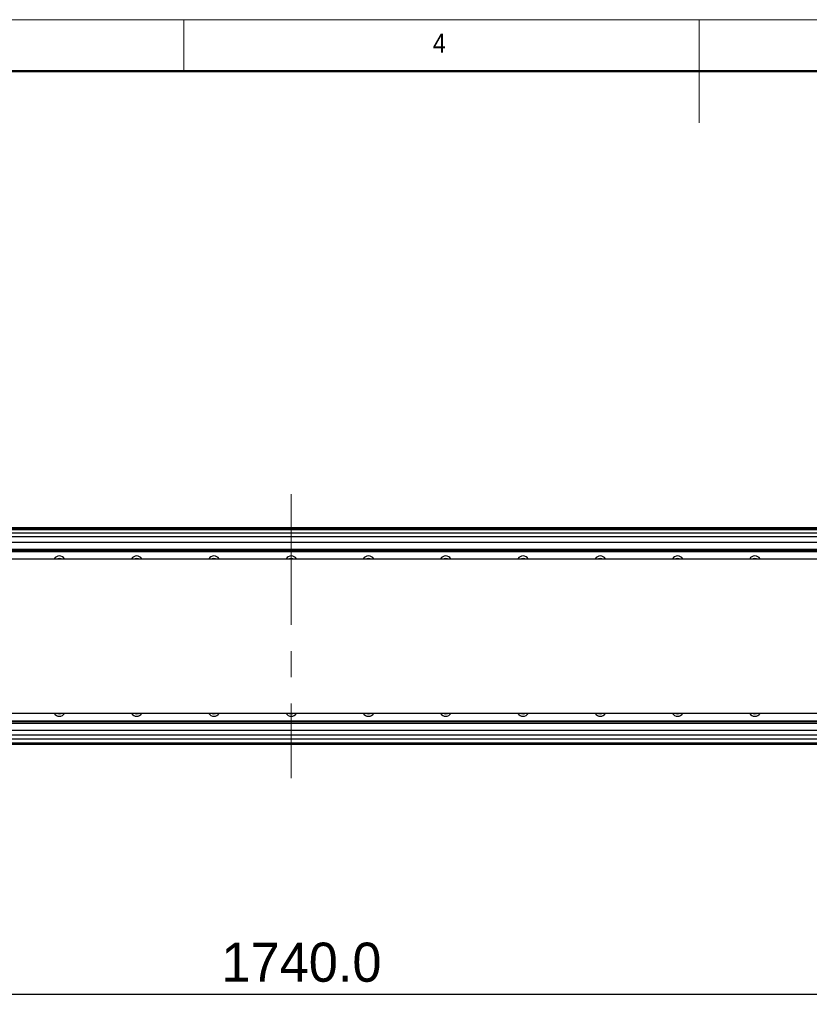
# Model space of a CAD drawing. Header units: millimetres. Extents: x 40 to 3320, y 40 to 2336.
# Tile 9 of 13: x 1153 to 1766, y 1572 to 2336. Entities that reach past the tile are written whole.
import ezdxf

# ---------------------------------------------------------------- set-up
doc = ezdxf.new("R2010")
doc.units = ezdxf.units.MM
doc.header["$LTSCALE"] = 8
doc.linetypes.add('CENTERX2', pattern=[20.32, 12.7, -2.54, 2.54, -2.54])
doc.layers.add('DIMNS', color=7, linetype='Continuous')
doc.styles.add('SLDTEXTSTYLE0', font='Gothic.ttf', dxfattribs={"width": 0.913})
doc.styles.add('SLDTEXTSTYLE7', font='txt')
doc.dimstyles.new('SLDDIMSTYLE0', dxfattribs={"dimtxt": 30.4, "dimasz": 16, "dimexe": 0, "dimexo": 0.0625, "dimgap": 7.6, "dimtad": 2, "dimdec": 1, "dimrnd": 1e-09, "dimzin": 4, "dimdsep": 46, "dimtxsty": 'SLDTEXTSTYLE7', "dimsah": 1, "dimcen": 0.09, "dimadec": 0, "dimazin": 1, "dimtfac": 1, "dimtdec": 1, "dimtmove": 0, "dimatfit": 0, "dimfxl": 0, "dimfrac": 2, "dimtolj": 1, "dimtzin": 12, "dimarcsym": 0})
doc.dimstyles.new('SLDDIMSTYLE2', dxfattribs={"dimtxt": 30.4, "dimasz": 16, "dimexe": 0, "dimexo": 0.0625, "dimgap": 7.6, "dimtad": 2, "dimdec": 1, "dimrnd": 1e-09, "dimzin": 4, "dimdsep": 46, "dimtxsty": 'SLDTEXTSTYLE7', "dimsah": 1, "dimcen": 0.09, "dimadec": 0, "dimazin": 1, "dimtfac": 1, "dimtdec": 1, "dimtofl": 0, "dimtmove": 0, "dimatfit": 3, "dimfxl": 0, "dimfrac": 2, "dimtolj": 1, "dimtzin": 12, "dimarcsym": 0})

# ---------------------------------------------------------------- blocks, each defined once
blk = doc.blocks.new('_D_3')
at = {"layer": 'DIMNS'}
for p, q in [((2491.81, 1930.51), (2491.81, 1962.51)), ((586.04, 1930.51), (2499.81, 1930.51)), ((2491.81, 1784.51), (2491.81, 1930.51)), ((586.04, 1784.51), (2499.81, 1784.51)), ((2491.81, 1784.51), (2491.81, 1752.51))]:
    blk.add_line(p, q, dxfattribs=at)
for points in [[(2491.81, 1930.51), (2494.21, 1946.51), (2489.41, 1946.51)], [(2491.81, 1784.51), (2489.41, 1768.51), (2494.21, 1768.51)]]:
    blk.add_solid(points, dxfattribs=at)
at = {"layer": 'DIMNS', "insert": (2451.92, 1824.16), "char_height": 30.4, "attachment_point": 1, "rotation": 90, "style": 'SLDTEXTSTYLE7'}
blk.add_mtext('146.0', dxfattribs=at)
blk = doc.blocks.new('_D_5')
at = {"layer": 'DIMNS'}
for p, q in [((493.38, 1716.35), (493.38, 1571.71)), ((2233.38, 1716.35), (2233.38, 1571.71)), ((493.38, 1579.71), (2233.38, 1579.71))]:
    blk.add_line(p, q, dxfattribs=at)
for points in [[(493.38, 1579.71), (509.38, 1577.31), (509.38, 1582.11)], [(2233.38, 1579.71), (2217.38, 1582.11), (2217.38, 1577.31)]]:
    blk.add_solid(points, dxfattribs=at)
at = {"layer": 'DIMNS', "insert": (1309.17, 1619.6), "char_height": 30.4, "attachment_point": 1, "style": 'SLDTEXTSTYLE7'}
blk.add_mtext('1740.0', dxfattribs=at)

msp = doc.modelspace()

# ---------------------------------------------------------------- linework, layer by layer
at = {"color": 7, "linetype": 'Continuous', "lineweight": 18}
for p, q in [((3320, 2336), (40, 2336)), ((1280, 2296), (1280, 2336)), ((1680, 2336), (1680, 2256)), ((80, 2296), (3280, 2296))]:
    msp.add_line(p, q, dxfattribs=at)
at = {"color": 7, "linetype": 'Continuous', "lineweight": 50}
msp.add_line((3280, 2296), (80, 2296), dxfattribs=at)
at = {"color": 7, "linetype": 'Continuous', "lineweight": 25}
for p, q in [((2163.38, 1941.51), (563.38, 1941.51)), ((563.38, 1941.31), (2163.38, 1941.31)), ((563.38, 1941.11), (2163.38, 1941.11)), ((2163.38, 1941.01), (563.38, 1941.01)), ((2163.38, 1940.01), (563.38, 1940.01)), ((2138.38, 1937.52), (588.38, 1937.52)), ((595.18, 1923.32), (2138.38, 1923.32)), ((595.21, 1923.62), (2138.38, 1923.62)), ((595.32, 1924.71), (2138.38, 1924.71)), ((595.36, 1925.01), (2138.38, 1925.01)), ((376.38, 1917.51), (2350.38, 1917.51)), ((2350.38, 1797.51), (376.38, 1797.51)), ((588.38, 1791.71), (2131.58, 1791.71)), ((588.38, 1791.4), (2131.55, 1791.4)), ((588.38, 1790.32), (2131.44, 1790.32)), ((588.38, 1790.01), (2131.41, 1790.01)), ((2138.38, 1777.51), (588.38, 1777.51)), ((2136.38, 1773.51), (595.38, 1773.51))]:
    msp.add_line(p, q, dxfattribs=at)
at = {"color": 8, "linetype": 'Continuous', "lineweight": 25}
for p, q in [((2138.38, 1934.52), (588.38, 1934.52)), ((2138.38, 1780.51), (588.38, 1780.51)), ((2136.38, 1774.51), (595.38, 1774.51))]:
    msp.add_line(p, q, dxfattribs=at)
at = {"color": 7, "linetype": 'Continuous', "lineweight": 25, "flags": 128}
for points in [[(1181.72, 1917.51), (1182.35, 1917.83), (1183.38, 1918.01)], [(1183.38, 1918.01), (1184.41, 1917.83), (1185.04, 1917.51)], [(1241.72, 1917.51), (1242.35, 1917.83), (1243.38, 1918.01)], [(1243.38, 1918.01), (1244.41, 1917.83), (1245.04, 1917.51)], [(1301.72, 1917.51), (1302.35, 1917.83), (1303.38, 1918.01)], [(1303.38, 1918.01), (1304.41, 1917.83), (1305.04, 1917.51)], [(1361.72, 1917.51), (1362.35, 1917.83), (1363.38, 1918.01)], [(1363.38, 1918.01), (1364.41, 1917.83), (1365.04, 1917.51)], [(1421.72, 1917.51), (1422.35, 1917.83), (1423.38, 1918.01)], [(1423.38, 1918.01), (1424.41, 1917.83), (1425.04, 1917.51)], [(1481.72, 1917.51), (1482.35, 1917.83), (1483.38, 1918.01)], [(1483.38, 1918.01), (1484.41, 1917.83), (1485.04, 1917.51)], [(1541.72, 1917.51), (1542.35, 1917.83), (1543.38, 1918.01)], [(1543.38, 1918.01), (1544.41, 1917.83), (1545.04, 1917.51)], [(1601.72, 1917.51), (1602.35, 1917.83), (1603.38, 1918.01)], [(1603.38, 1918.01), (1604.41, 1917.83), (1605.04, 1917.51)], [(1661.72, 1917.51), (1662.35, 1917.83), (1663.38, 1918.01)], [(1663.38, 1918.01), (1664.41, 1917.83), (1665.04, 1917.51)], [(1721.72, 1917.51), (1722.35, 1917.83), (1723.38, 1918.01)], [(1723.38, 1918.01), (1724.41, 1917.83), (1725.04, 1917.51)], [(1183.38, 1797.01), (1182.35, 1797.19), (1181.72, 1797.51)], [(1185.04, 1797.51), (1184.41, 1797.19), (1183.38, 1797.01)], [(1243.38, 1797.01), (1242.35, 1797.19), (1241.72, 1797.51)], [(1245.04, 1797.51), (1244.41, 1797.19), (1243.38, 1797.01)], [(1303.38, 1797.01), (1302.35, 1797.19), (1301.72, 1797.51)], [(1305.04, 1797.51), (1304.41, 1797.19), (1303.38, 1797.01)], [(1363.38, 1797.01), (1362.35, 1797.19), (1361.72, 1797.51)], [(1365.04, 1797.51), (1364.41, 1797.19), (1363.38, 1797.01)], [(1423.38, 1797.01), (1422.35, 1797.19), (1421.72, 1797.51)], [(1425.04, 1797.51), (1424.41, 1797.19), (1423.38, 1797.01)], [(1483.38, 1797.01), (1482.35, 1797.19), (1481.72, 1797.51)], [(1485.04, 1797.51), (1484.41, 1797.19), (1483.38, 1797.01)], [(1543.38, 1797.01), (1542.35, 1797.19), (1541.72, 1797.51)], [(1545.04, 1797.51), (1544.41, 1797.19), (1543.38, 1797.01)], [(1603.38, 1797.01), (1602.35, 1797.19), (1601.72, 1797.51)], [(1605.04, 1797.51), (1604.41, 1797.19), (1603.38, 1797.01)], [(1663.38, 1797.01), (1662.35, 1797.19), (1661.72, 1797.51)], [(1665.04, 1797.51), (1664.41, 1797.19), (1663.38, 1797.01)], [(1723.38, 1797.01), (1722.35, 1797.19), (1721.72, 1797.51)], [(1725.04, 1797.51), (1724.41, 1797.19), (1723.38, 1797.01)]]:
    msp.add_lwpolyline(points, dxfattribs=at)
at = {"color": 7, "linetype": 'Continuous', "lineweight": 25}
for centre, start, end in [((1183.38, 1915.01), 90, 148.24313), ((1183.38, 1915.01), 31.75687, 90), ((1243.38, 1915.01), 90, 148.24313), ((1243.38, 1915.01), 31.75687, 90), ((1303.38, 1915.01), 90, 148.24313), ((1303.38, 1915.01), 31.75687, 90), ((1363.38, 1915.01), 90, 148.24313), ((1363.38, 1915.01), 31.75687, 90), ((1423.38, 1915.01), 90, 148.24313), ((1423.38, 1915.01), 31.75687, 90), ((1483.38, 1915.01), 90, 148.24313), ((1483.38, 1915.01), 31.75687, 90), ((1543.38, 1915.01), 90, 148.24313), ((1543.38, 1915.01), 31.75687, 90), ((1603.38, 1915.01), 90, 148.24313), ((1603.38, 1915.01), 31.75687, 90), ((1663.38, 1915.01), 90, 148.24313), ((1663.38, 1915.01), 31.75687, 90), ((1723.38, 1915.01), 90, 148.24313), ((1723.38, 1915.01), 31.75687, 90), ((1183.38, 1800.01), 211.75687, 270), ((1183.38, 1800.01), 270, 328.24313), ((1243.38, 1800.01), 211.75687, 270), ((1243.38, 1800.01), 270, 328.24313), ((1303.38, 1800.01), 211.75687, 270), ((1303.38, 1800.01), 270, 328.24313), ((1363.38, 1800.01), 211.75687, 270), ((1363.38, 1800.01), 270, 328.24313), ((1423.38, 1800.01), 211.75687, 270), ((1423.38, 1800.01), 270, 328.24313), ((1483.38, 1800.01), 211.75687, 270), ((1483.38, 1800.01), 270, 328.24313), ((1543.38, 1800.01), 211.75687, 270), ((1543.38, 1800.01), 270, 328.24313), ((1603.38, 1800.01), 211.75687, 270), ((1603.38, 1800.01), 270, 328.24313), ((1663.38, 1800.01), 211.75687, 270), ((1663.38, 1800.01), 270, 328.24313), ((1723.38, 1800.01), 211.75687, 270), ((1723.38, 1800.01), 270, 328.24313)]:
    msp.add_arc(centre, 4.75, start, end, dxfattribs=at)
at = {"layer": 'DIMNS', "linetype": 'CENTERX2', "lineweight": 18}
msp.add_line((1363.38, 1967.81), (1363.38, 1747.21), dxfattribs=at)

# ---------------------------------------------------------------- texts
at = {"color": 7, "linetype": 'Continuous', "lineweight": 0, "insert": (1473.33, 2325.17), "char_height": 14.82, "attachment_point": 1, "style": 'SLDTEXTSTYLE0'}
msp.add_mtext('4', dxfattribs=at)

# ---------------------------------------------------------------- dimensions: what is measured, and where the dimension line sits
at = {"layer": 'DIMNS'}
dim = msp.add_linear_dim(base=(2491.81, 1930.51), p1=(575.88, 1784.51), p2=(575.88, 1930.51), angle=90, dimstyle='SLDDIMSTYLE0', dxfattribs=at)
dim.commit()
dim.dimension.update_dxf_attribs({"geometry": '_D_3', "text_midpoint": (2491.81, 1872.59), "dimtype": 160})
dim = msp.add_linear_dim(base=(2233.38, 1579.71), p1=(493.38, 1726.51), p2=(2233.38, 1726.51), dimstyle='SLDDIMSTYLE2', dxfattribs=at)
dim.commit()
dim.dimension.update_dxf_attribs({"geometry": '_D_5', "text_midpoint": (1368.58, 1579.71), "dimtype": 160})

doc.saveas('drawing.dxf')
